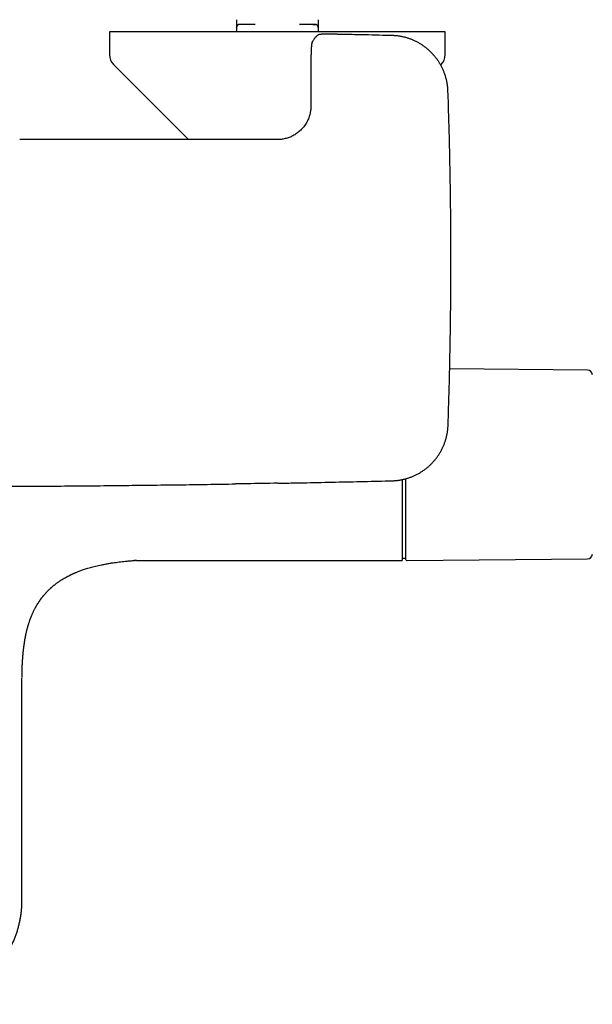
# Model space of a CAD drawing. Header units: millimetres. Extents: x 8 to 1233, y 12 to 1462.
# Tile 4 of 131: x 506 to 625, y 181 to 386. Entities that reach past the tile are written whole.
import ezdxf

# ---------------------------------------------------------------- set-up
doc = ezdxf.new("R2010")
doc.units = ezdxf.units.MM

msp = doc.modelspace()

# ---------------------------------------------------------------- linework, layer by layer
at = {"color": 7, "linetype": 'Continuous', "lineweight": 30}
for p, q in [((524.54, 383.9), (524.54, 379.14)), ((594.54, 383.9), (524.54, 383.9)), ((551.04, 384.8), (551.05, 384.86)), ((551.04, 384.8), (551.04, 383.9)), ((551.64, 385.4), (551.63, 385.4)), ((551.64, 385.4), (551.65, 385.4)), ((554.92, 385.4), (552.18, 385.4)), ((566.91, 385.4), (564.17, 385.4)), ((566.93, 385.4), (566.89, 385.4)), ((566.91, 385.4), (567.44, 385.4)), ((566.93, 385.4), (566.94, 385.39)), ((567.44, 385.4), (567.56, 385.39)), ((568.04, 384.8), (568.04, 383.9)), ((594.54, 379.14), (594.54, 383.9)), ((566.82, 381.75), (566.82, 381.76)), ((566.83, 381.77), (566.83, 381.78)), ((583.43, 383.09), (583.42, 383.09)), ((566.73, 381.49), (566.73, 381.49)), ((525.42, 377.02), (541.03, 361.42)), ((566.54, 377.14), (566.54, 368.42)), ((593.6, 376.95), (593.67, 377.02)), ((595.12, 371.52), (595.12, 371.53)), ((624.22, 313.38), (595.47, 313.64)), ((595.14, 301.87), (595.14, 301.88)), ((583.44, 290.3), (583.45, 290.31)), ((585.54, 290.54), (585.54, 273.7)), ((529.7, 273.69), (529.87, 273.69)), ((530.2, 273.7), (585.54, 273.7)), ((585.54, 274.2), (586.29, 274.2)), ((586.6, 273.69), (624.22, 274.01)), ((507.02, 257.79), (507.02, 257.8)), ((506.29, 202.95), (506.29, 249.18))]:
    msp.add_line(p, q, dxfattribs=at)
at = {"color": 7, "linetype": 'Continuous', "lineweight": 30, "flags": 128}
msp.add_lwpolyline([(567.96, 383.16), (568.01, 383.2), (568.06, 383.22)], dxfattribs=at)
at = {"color": 7, "linetype": 'Continuous', "lineweight": 30}
for centre, radius, start, end in [((551.64, 384.8), 0.6, 164.3334, 174.2211), ((567.44, 384.8), 0.6, 0, 84.2211), ((527.54, 379.14), 3, 180, 225), ((591.54, 379.14), 3, 315, 0), ((624.22, 312.38), 1, 1.7876, 89.5), ((624.22, 275.01), 1, 270.5, 358.2124), ((586.59, 273.99), 0.3, 180, 270.4855)]:
    msp.add_arc(centre, radius, start, end, dxfattribs=at)
for points, knots in [([(551.04, 386.4), (551.04, 386.35), (551.04, 386.25), (551.04, 386.1), (551.04, 385.95), (551.04, 385.81), (551.04, 385.66), (551.04, 385.52), (551.04, 385.39), (551.04, 385.27), (551.04, 385.16), (551.04, 385.07), (551.04, 385), (551.04, 384.95), (551.04, 384.9), (551.04, 384.85), (551.04, 384.81), (551.04, 384.8), (551.04, 384.8)], [0, 0, 0, 0, 0.060228, 0.119943, 0.179685, 0.23999, 0.305261, 0.369897, 0.434587, 0.500017, 0.565288, 0.629924, 0.673012, 0.716328, 0.760074, 0.840217, 0.919765, 1, 1, 1, 1]), ([(568.04, 386.4), (568.04, 386.35), (568.04, 386.25), (568.04, 386.1), (568.04, 385.95), (568.04, 385.81), (568.04, 385.66), (568.04, 385.52), (568.04, 385.39), (568.04, 385.27), (568.04, 385.16), (568.04, 385.07), (568.04, 385), (568.04, 384.95), (568.04, 384.9), (568.04, 384.85), (568.04, 384.81), (568.04, 384.8), (568.04, 384.8)], [0, 0, 0, 0, 0.060228, 0.119943, 0.179685, 0.23999, 0.305261, 0.369897, 0.434587, 0.500017, 0.565288, 0.629924, 0.673012, 0.716328, 0.760074, 0.840217, 0.919765, 1, 1, 1, 1]), ([(551.65, 385.4), (551.62, 385.4), (551.56, 385.4), (551.48, 385.38), (551.41, 385.35), (551.35, 385.31), (551.29, 385.28), (551.24, 385.24), (551.2, 385.19), (551.15, 385.13), (551.1, 385.05), (551.06, 384.96), (551.05, 384.89), (551.05, 384.86)], [0, 0, 0, 0, 0.098445, 0.187735, 0.267875, 0.338868, 0.419268, 0.483399, 0.535928, 0.623002, 0.726939, 0.851732, 1, 1, 1, 1]), ([(552.18, 385.4), (552.14, 385.4), (552.06, 385.4), (551.95, 385.4), (551.86, 385.4), (551.78, 385.4), (551.72, 385.4), (551.68, 385.4), (551.66, 385.4), (551.65, 385.4), (551.65, 385.4)], [0, 0, 0, 0, 0.142656, 0.284057, 0.42607, 0.570536, 0.714151, 0.856307, 0.998764, 1, 1, 1, 1]), ([(552.15, 385.4), (552.12, 385.4), (552.05, 385.4), (551.98, 385.4), (551.92, 385.4), (551.88, 385.4), (551.86, 385.4), (551.84, 385.4), (551.84, 385.4), (551.84, 385.4)], [0, 0, 0, 0, 0.236338, 0.444623, 0.624725, 0.741422, 0.842565, 0.928541, 1, 1, 1, 1]), ([(567.46, 385.4), (567.45, 385.4), (567.42, 385.4), (567.34, 385.4), (567.25, 385.4), (567.16, 385.4), (567.05, 385.4), (566.98, 385.4), (566.94, 385.4)], [0, 0, 0, 0, 0.190415, 0.371303, 0.542673, 0.704553, 0.856982, 1, 1, 1, 1]), ([(567.44, 385.4), (567.44, 385.4), (567.44, 385.4), (567.42, 385.4), (567.41, 385.4)], [0, 0, 0, 0, 0.503355, 1, 1, 1, 1]), ([(568.03, 384.82), (568.03, 384.85), (568.03, 384.91), (568, 385), (567.96, 385.08), (567.91, 385.17), (567.84, 385.24), (567.76, 385.31), (567.66, 385.36), (567.59, 385.38), (567.55, 385.39)], [0, 0, 0, 0, 0.109419, 0.22328, 0.341593, 0.464369, 0.591609, 0.7233, 0.859427, 1, 1, 1, 1]), ([(567.58, 385.38), (567.58, 385.38), (567.58, 385.38), (567.57, 385.39), (567.56, 385.39)], [0, 0, 0, 0, 0.261134, 1, 1, 1, 1]), ([(568.04, 384.8), (568.04, 384.8), (568.04, 384.81), (568.03, 384.82), (568.03, 384.82)], [0, 0, 0, 0, 0.850344, 1, 1, 1, 1]), ([(566.8, 381.72), (566.8, 381.71), (566.79, 381.69), (566.78, 381.66), (566.76, 381.62), (566.75, 381.59), (566.74, 381.55), (566.74, 381.53), (566.73, 381.52)], [0, 0, 0, 0, 0.063325, 0.222961, 0.394786, 0.586328, 0.808286, 1, 1, 1, 1]), ([(567.96, 383.16), (567.96, 383.16), (567.91, 383.13), (567.83, 383.06), (567.72, 382.96), (567.6, 382.85), (567.49, 382.73), (567.38, 382.61), (567.28, 382.47), (567.17, 382.32), (567.06, 382.16), (566.95, 381.98), (566.87, 381.85), (566.84, 381.78), (566.83, 381.78)], [0, 0, 0, 0, 0.013282, 0.102196, 0.193314, 0.285995, 0.379682, 0.473925, 0.568387, 0.668008, 0.773565, 0.88192, 0.991563, 1, 1, 1, 1]), ([(573.85, 383.31), (573.79, 383.32), (573.67, 383.32), (573.48, 383.32), (573.28, 383.33), (573.09, 383.33), (572.88, 383.33), (572.66, 383.34), (572.45, 383.34), (572.24, 383.34), (572.03, 383.35), (571.83, 383.35), (571.63, 383.35), (571.43, 383.36), (571.23, 383.36), (571.05, 383.36), (570.86, 383.36), (570.68, 383.36), (570.51, 383.36), (570.34, 383.36), (570.17, 383.37), (570.02, 383.37), (569.87, 383.37), (569.72, 383.37), (569.58, 383.36), (569.45, 383.36), (569.33, 383.36), (569.21, 383.36), (569.09, 383.36), (568.98, 383.36), (568.88, 383.35), (568.79, 383.35), (568.7, 383.35), (568.62, 383.34), (568.54, 383.34), (568.47, 383.33), (568.4, 383.32), (568.35, 383.32), (568.31, 383.31), (568.27, 383.3), (568.22, 383.29), (568.16, 383.27), (568.11, 383.25), (568.07, 383.23), (568.06, 383.22)], [0, 0, 0, 0, 0.020337, 0.044057, 0.06642, 0.08957, 0.115438, 0.141344, 0.167284, 0.193249, 0.219228, 0.245209, 0.271179, 0.297128, 0.323046, 0.348924, 0.374755, 0.400534, 0.426256, 0.451922, 0.477534, 0.503095, 0.528576, 0.554185, 0.579936, 0.605815, 0.631828, 0.657986, 0.684304, 0.71081, 0.737545, 0.764585, 0.792059, 0.820213, 0.849559, 0.881401, 0.909218, 0.928661, 0.941266, 0.953096, 0.965602, 0.978066, 0.991841, 1, 1, 1, 1]), ([(583.42, 383.09), (582.79, 383.11), (580.18, 383.17), (576.99, 383.25), (574.43, 383.3), (573.85, 383.31)], [0, 0, 0, 0, 0.197571, 0.817174, 1, 1, 1, 1]), ([(595.12, 371.53), (595.11, 371.59), (595.11, 371.76), (595.09, 372.04), (595.06, 372.36), (595.02, 372.68), (594.98, 373), (594.92, 373.31), (594.86, 373.63), (594.78, 373.94), (594.7, 374.25), (594.62, 374.56), (594.52, 374.87), (594.41, 375.18), (594.3, 375.48), (594.18, 375.78), (594.05, 376.07), (593.91, 376.36), (593.77, 376.65), (593.62, 376.93), (593.45, 377.21), (593.29, 377.48), (593.11, 377.76), (592.93, 378.02), (592.74, 378.28), (592.54, 378.54), (592.34, 378.79), (592.13, 379.03), (591.91, 379.27), (591.69, 379.5), (591.46, 379.73), (591.23, 379.95), (590.99, 380.16), (590.74, 380.37), (590.49, 380.57), (590.23, 380.77), (589.97, 380.95), (589.71, 381.13), (589.44, 381.31), (589.16, 381.47), (588.88, 381.63), (588.6, 381.78), (588.31, 381.92), (588.01, 382.06), (587.72, 382.19), (587.42, 382.31), (587.12, 382.42), (586.81, 382.52), (586.51, 382.61), (586.2, 382.7), (585.88, 382.78), (585.57, 382.85), (585.25, 382.91), (584.93, 382.96), (584.61, 383.01), (584.29, 383.04), (583.97, 383.07), (583.69, 383.09), (583.5, 383.09), (583.43, 383.09)], [0, 0, 0, 0, 0.0102175, 0.0279392, 0.0456815, 0.0634408, 0.0812132, 0.0989946, 0.1168185, 0.1344585, 0.1521916, 0.1699934, 0.1878397, 0.2057053, 0.2235594, 0.2413733, 0.259122, 0.27678, 0.2944127, 0.3121466, 0.3299274, 0.3477419, 0.3655771, 0.3834197, 0.4012527, 0.4190632, 0.4368392, 0.4545639, 0.472251, 0.4899788, 0.5077373, 0.525518, 0.5433121, 0.5611102, 0.5789005, 0.5966738, 0.6144207, 0.6321547, 0.6498183, 0.6675306, 0.6853123, 0.7031409, 0.7209935, 0.7388433, 0.7566616, 0.7744248, 0.7921099, 0.8097318, 0.8274073, 0.8451593, 0.862968, 0.8808128, 0.8986732, 0.9165235, 0.9343409, 0.9521053, 0.9697817, 0.98741, 1, 1, 1, 1]), ([(566.73, 381.49), (566.72, 381.45), (566.7, 381.37), (566.68, 381.26), (566.67, 381.16), (566.66, 381.07), (566.65, 381), (566.64, 380.93), (566.63, 380.87), (566.63, 380.8), (566.62, 380.73), (566.62, 380.66), (566.61, 380.59), (566.61, 380.48), (566.6, 380.36), (566.59, 380.23), (566.59, 380.09), (566.58, 379.95), (566.57, 379.81), (566.57, 379.67), (566.57, 379.55), (566.56, 379.43), (566.56, 379.33), (566.56, 379.23), (566.56, 379.12), (566.55, 379.02), (566.55, 378.91), (566.55, 378.78), (566.55, 378.63), (566.54, 378.46), (566.54, 378.29), (566.54, 378.1), (566.54, 377.89), (566.54, 377.67), (566.54, 377.41), (566.54, 377.24), (566.54, 377.14)], [0, 0, 0, 0, 0.029078, 0.057982, 0.082142, 0.103971, 0.124375, 0.143562, 0.161734, 0.185007, 0.20633, 0.225924, 0.247553, 0.28351, 0.321336, 0.357839, 0.394162, 0.432653, 0.465708, 0.5007, 0.530854, 0.554981, 0.576383, 0.599471, 0.624458, 0.643333, 0.66598, 0.692466, 0.722775, 0.756982, 0.788603, 0.823267, 0.861271, 0.903021, 0.949046, 1, 1, 1, 1]), ([(566.73, 381.51), (566.73, 381.51), (566.73, 381.5), (566.73, 381.5), (566.73, 381.49)], [0, 0, 0, 0, 0.266552, 1, 1, 1, 1]), ([(595.14, 301.88), (595.16, 302.62), (595.22, 304.33), (595.3, 307.02), (595.39, 309.95), (595.46, 312.89), (595.52, 315.83), (595.58, 318.77), (595.63, 321.7), (595.67, 324.64), (595.7, 327.58), (595.72, 330.52), (595.73, 333.46), (595.74, 336.4), (595.73, 339.34), (595.72, 342.28), (595.7, 345.22), (595.67, 348.16), (595.63, 351.1), (595.58, 354.04), (595.52, 356.98), (595.46, 359.91), (595.39, 362.85), (595.3, 365.79), (595.22, 368.68), (595.15, 370.59), (595.12, 371.52)], [0, 0, 0, 0, 0.0317259, 0.0737816, 0.1158478, 0.1580499, 0.2002514, 0.2424525, 0.2846534, 0.3268545, 0.369056, 0.4112581, 0.4534611, 0.4956647, 0.5378655, 0.5800669, 0.6222689, 0.6644713, 0.7066738, 0.7488762, 0.7910783, 0.8332799, 0.8754805, 0.9176839, 0.9598865, 1, 1, 1, 1]), ([(566.54, 368.42), (566.54, 368.29), (566.54, 368.04), (566.5, 367.66), (566.45, 367.28), (566.37, 366.87), (566.26, 366.43), (566.1, 365.96), (565.91, 365.51), (565.7, 365.07), (565.45, 364.66), (565.19, 364.27), (564.89, 363.9), (564.58, 363.55), (564.25, 363.23), (563.9, 362.93), (563.54, 362.66), (563.16, 362.42), (562.78, 362.2), (562.39, 362.01), (561.99, 361.85), (561.58, 361.71), (561.17, 361.6), (560.76, 361.52), (560.35, 361.46), (559.94, 361.42), (559.67, 361.42), (559.53, 361.41)], [0, 0, 0, 0, 0.035285, 0.069894, 0.104205, 0.13852, 0.183847, 0.228809, 0.273505, 0.31724, 0.36058, 0.403919, 0.446711, 0.489083, 0.53108, 0.572499, 0.613393, 0.653829, 0.693865, 0.733557, 0.772898, 0.811701, 0.850021, 0.887936, 0.925523, 0.962855, 1, 1, 1, 1]), ([(559.53, 361.41), (558.49, 361.41), (556.4, 361.41), (553.3, 361.41), (550.23, 361.42), (547.2, 361.42), (544.21, 361.42), (541.31, 361.42), (538.5, 361.42), (535.77, 361.42), (533.08, 361.42), (530.43, 361.42), (527.8, 361.42), (525.21, 361.42), (522.65, 361.42), (520.13, 361.42), (517.63, 361.42), (515.19, 361.42), (512.79, 361.42), (510.43, 361.42), (508.11, 361.42), (506.57, 361.42), (505.81, 361.42)], [0, 0, 0, 0, 0.0584606, 0.1162375, 0.1733308, 0.2297405, 0.2854669, 0.34051, 0.3917821, 0.4424469, 0.4925044, 0.5419549, 0.5907983, 0.6390346, 0.6866641, 0.7336866, 0.7801022, 0.825911, 0.8703111, 0.914126, 0.9573556, 1, 1, 1, 1]), ([(583.45, 290.31), (583.51, 290.31), (583.68, 290.31), (583.96, 290.33), (584.28, 290.35), (584.6, 290.39), (584.92, 290.43), (585.23, 290.48), (585.55, 290.54), (585.86, 290.61), (586.18, 290.69), (586.49, 290.77), (586.8, 290.87), (587.1, 290.97), (587.41, 291.08), (587.71, 291.2), (588, 291.32), (588.29, 291.46), (588.58, 291.6), (588.87, 291.75), (589.15, 291.91), (589.42, 292.07), (589.7, 292.24), (589.96, 292.42), (590.23, 292.61), (590.49, 292.8), (590.74, 293), (590.98, 293.21), (591.22, 293.42), (591.46, 293.64), (591.69, 293.87), (591.91, 294.1), (592.13, 294.34), (592.34, 294.58), (592.54, 294.83), (592.74, 295.09), (592.93, 295.35), (593.11, 295.61), (593.29, 295.88), (593.45, 296.15), (593.62, 296.43), (593.77, 296.72), (593.92, 297), (594.05, 297.3), (594.19, 297.59), (594.31, 297.89), (594.42, 298.19), (594.53, 298.49), (594.62, 298.8), (594.71, 299.1), (594.8, 299.42), (594.87, 299.73), (594.93, 300.05), (594.99, 300.37), (595.04, 300.69), (595.08, 301), (595.11, 301.32), (595.13, 301.61), (595.13, 301.8), (595.14, 301.87)], [0, 0, 0, 0, 0.010415, 0.028129, 0.045865, 0.063617, 0.081382, 0.099157, 0.116973, 0.134606, 0.152332, 0.170127, 0.187966, 0.205825, 0.223672, 0.241479, 0.25922, 0.276871, 0.294497, 0.312224, 0.329997, 0.347805, 0.365633, 0.383468, 0.401294, 0.419097, 0.436866, 0.454584, 0.472264, 0.489985, 0.507736, 0.52551, 0.543297, 0.561088, 0.578871, 0.596637, 0.614377, 0.632104, 0.649761, 0.667466, 0.68524, 0.703062, 0.720908, 0.73875, 0.756561, 0.774317, 0.791995, 0.80961, 0.827279, 0.845024, 0.862825, 0.880663, 0.898516, 0.91636, 0.93417, 0.951927, 0.969596, 0.987218, 1, 1, 1, 1]), ([(502.01, 289.15), (502.43, 289.15), (504.84, 289.16), (509.23, 289.18), (515.17, 289.22), (521.12, 289.27), (527.07, 289.33), (533.01, 289.4), (538.96, 289.47), (544.9, 289.55), (548.86, 289.62), (550.84, 289.65)], [0, 0, 0, 0, 0.026094, 0.147857, 0.269641, 0.391427, 0.513195, 0.63493, 0.756614, 0.878281, 1, 1, 1, 1]), ([(559.6, 289.8), (557.47, 289.76), (554.55, 289.71), (551.62, 289.66), (550.83, 289.65)], [0, 0, 0, 0, 0.729985, 1, 1, 1, 1]), ([(559.61, 289.8), (560.65, 289.82), (563.68, 289.87), (568.68, 289.97), (574.63, 290.1), (579.55, 290.21), (582.48, 290.28), (583.44, 290.31)], [0, 0, 0, 0, 0.131165, 0.380747, 0.630299, 0.879787, 1, 1, 1, 1]), ([(586.29, 290.72), (586.29, 290.48), (586.29, 290), (586.29, 289.47), (586.29, 289.11), (586.29, 288.92), (586.29, 288.73), (586.29, 288.55), (586.29, 288.36), (586.29, 288.09), (586.29, 287.73), (586.29, 287.28), (586.29, 286.84), (586.29, 286.41), (586.29, 285.97), (586.29, 285.54), (586.29, 285.11), (586.29, 284.68), (586.29, 284.26), (586.29, 283.86), (586.29, 283.46), (586.29, 283.06), (586.29, 282.66), (586.29, 282.26), (586.29, 281.84), (586.29, 281.41), (586.29, 280.97), (586.29, 280.53), (586.29, 280.09), (586.29, 279.67), (586.29, 279.25), (586.29, 278.84), (586.29, 278.44), (586.29, 278.05), (586.29, 277.67), (586.29, 277.3), (586.29, 276.95), (586.29, 276.62), (586.29, 276.28), (586.29, 275.94), (586.29, 275.62), (586.29, 275.32), (586.29, 275.04), (586.29, 274.8), (586.29, 274.59), (586.29, 274.4), (586.29, 274.25), (586.29, 274.13), (586.29, 274.05), (586.29, 273.99), (586.29, 273.99), (586.29, 273.99)], [0, 0, 0, 0, 0.0259, 0.052033, 0.05888, 0.065729, 0.072581, 0.079437, 0.086296, 0.09316, 0.109931, 0.126679, 0.143414, 0.160145, 0.176881, 0.193633, 0.21041, 0.228436, 0.244803, 0.261174, 0.277558, 0.294808, 0.312071, 0.329338, 0.346621, 0.367249, 0.38787, 0.408501, 0.429627, 0.451216, 0.472806, 0.494418, 0.516919, 0.539409, 0.561911, 0.584835, 0.608141, 0.631446, 0.654777, 0.682787, 0.710783, 0.738809, 0.767459, 0.796093, 0.82476, 0.853853, 0.88293, 0.91204, 0.94136, 0.970663, 1, 1, 1, 1]), ([(507.02, 257.8), (507.02, 257.82), (507.03, 257.87), (507.04, 257.94), (507.06, 258.02), (507.07, 258.1), (507.09, 258.19), (507.12, 258.32), (507.15, 258.47), (507.19, 258.64), (507.23, 258.82), (507.28, 259.02), (507.33, 259.22), (507.37, 259.4), (507.41, 259.55), (507.45, 259.69), (507.48, 259.8), (507.51, 259.89), (507.53, 259.99), (507.56, 260.09), (507.6, 260.22), (507.64, 260.36), (507.69, 260.5), (507.75, 260.7), (507.83, 260.94), (507.91, 261.19), (507.99, 261.4), (508.05, 261.58), (508.11, 261.74), (508.17, 261.89), (508.23, 262.04), (508.3, 262.21), (508.39, 262.41), (508.49, 262.64), (508.6, 262.89), (508.71, 263.12), (508.81, 263.34), (508.91, 263.53), (509.01, 263.72), (509.1, 263.88), (509.18, 264.03), (509.25, 264.16), (509.33, 264.29), (509.42, 264.44), (509.5, 264.58), (509.58, 264.71), (509.66, 264.83), (509.74, 264.96), (509.83, 265.1), (509.93, 265.24), (510.02, 265.37), (510.1, 265.49), (510.17, 265.58), (510.22, 265.66), (510.27, 265.73), (510.33, 265.8), (510.39, 265.88), (510.47, 265.98), (510.55, 266.09), (510.64, 266.2), (510.73, 266.31), (510.87, 266.48), (511.05, 266.7), (511.27, 266.93), (511.46, 267.15), (511.64, 267.33), (511.81, 267.5), (511.98, 267.67), (512.13, 267.8), (512.23, 267.9), (512.29, 267.95), (512.35, 268), (512.39, 268.04), (512.45, 268.09), (512.52, 268.16), (512.62, 268.24), (512.74, 268.34), (512.88, 268.46), (513.03, 268.58), (513.18, 268.7), (513.33, 268.82), (513.59, 269.01), (513.95, 269.26), (514.42, 269.58), (514.87, 269.86), (515.3, 270.11), (515.63, 270.29), (515.87, 270.42), (516.02, 270.49), (516.16, 270.56), (516.28, 270.62), (516.37, 270.67), (516.45, 270.71), (516.52, 270.74), (516.58, 270.77), (516.64, 270.8), (516.71, 270.83), (516.79, 270.86), (516.9, 270.91), (517.05, 270.98), (517.24, 271.07), (517.47, 271.16), (517.73, 271.27), (518.02, 271.39), (518.36, 271.51), (518.72, 271.65), (519.13, 271.79), (519.57, 271.93), (520.05, 272.08), (520.55, 272.23), (521.09, 272.37), (521.65, 272.52), (522.25, 272.66), (522.88, 272.79), (523.55, 272.93), (524.25, 273.06), (524.93, 273.17), (525.59, 273.27), (526.22, 273.35), (526.87, 273.43), (527.54, 273.51), (528.24, 273.58), (528.96, 273.64), (529.45, 273.67), (529.7, 273.69)], [0, 0, 0, 0, 0.005057, 0.009682, 0.013943, 0.016951, 0.019845, 0.024626, 0.029726, 0.035413, 0.041689, 0.048554, 0.056008, 0.061931, 0.067201, 0.0718, 0.075729, 0.078988, 0.08173, 0.085545, 0.090131, 0.095488, 0.101146, 0.106746, 0.117578, 0.128192, 0.135831, 0.142689, 0.14876, 0.154214, 0.159956, 0.166234, 0.174525, 0.183782, 0.193821, 0.203805, 0.211686, 0.219466, 0.227106, 0.233868, 0.23947, 0.244468, 0.24994, 0.255897, 0.262449, 0.267228, 0.272336, 0.277773, 0.283539, 0.289632, 0.295598, 0.300399, 0.304389, 0.307569, 0.310102, 0.31302, 0.316735, 0.321089, 0.325897, 0.330775, 0.335711, 0.340703, 0.352698, 0.365003, 0.373747, 0.382278, 0.390595, 0.398702, 0.40654, 0.409992, 0.412903, 0.415276, 0.417161, 0.419269, 0.422718, 0.426943, 0.431944, 0.438136, 0.444568, 0.450966, 0.457328, 0.463656, 0.48228, 0.500603, 0.518735, 0.533871, 0.54892, 0.554809, 0.560472, 0.565381, 0.569514, 0.572934, 0.575564, 0.577882, 0.580132, 0.582313, 0.584426, 0.586589, 0.590764, 0.596107, 0.602612, 0.610275, 0.61909, 0.629049, 0.640146, 0.652372, 0.665718, 0.680177, 0.695742, 0.712406, 0.729433, 0.747468, 0.766509, 0.78656, 0.807629, 0.829726, 0.852867, 0.871796, 0.891394, 0.911677, 0.932661, 0.954364, 0.976803, 1, 1, 1, 1]), ([(530.2, 273.7), (530.11, 273.7), (529.94, 273.7), (529.78, 273.69), (529.7, 273.69)], [0, 0, 0, 0, 0.560057, 1, 1, 1, 1]), ([(506.35, 251.76), (506.35, 251.8), (506.36, 251.99), (506.38, 252.31), (506.4, 252.74), (506.43, 253.11), (506.45, 253.4), (506.46, 253.61), (506.48, 253.81), (506.49, 253.98), (506.51, 254.12), (506.52, 254.22), (506.53, 254.31), (506.53, 254.38), (506.54, 254.44), (506.54, 254.49), (506.55, 254.54), (506.55, 254.6), (506.56, 254.69), (506.58, 254.81), (506.59, 254.93), (506.6, 255.06), (506.62, 255.22), (506.64, 255.39), (506.66, 255.57), (506.68, 255.73), (506.7, 255.87), (506.72, 256.02), (506.74, 256.17), (506.77, 256.34), (506.79, 256.52), (506.82, 256.69), (506.85, 256.86), (506.88, 257.02), (506.9, 257.19), (506.93, 257.35), (506.96, 257.51), (506.99, 257.65), (507.01, 257.75), (507.01, 257.79)], [0, 0, 0, 0, 0.021919, 0.086176, 0.153776, 0.224756, 0.259402, 0.293636, 0.324473, 0.351766, 0.375514, 0.390309, 0.403301, 0.414496, 0.423904, 0.431544, 0.438712, 0.449091, 0.464489, 0.484019, 0.505356, 0.527174, 0.549476, 0.584085, 0.615419, 0.640344, 0.662763, 0.68744, 0.714603, 0.743058, 0.774315, 0.805867, 0.83501, 0.861895, 0.8933, 0.921632, 0.948919, 0.975946, 1, 1, 1, 1]), ([(506.3, 249.29), (506.3, 249.62), (506.3, 250.32), (506.32, 251.14), (506.34, 251.63), (506.35, 251.76)], [0, 0, 0, 0, 0.399756, 0.844564, 1, 1, 1, 1]), ([(484.54, 181.2), (484.81, 181.2), (485.34, 181.21), (486.14, 181.25), (486.93, 181.33), (487.72, 181.43), (488.51, 181.56), (489.28, 181.72), (490.02, 181.9), (490.75, 182.1), (491.46, 182.32), (492.17, 182.58), (492.88, 182.86), (493.6, 183.17), (494.32, 183.51), (495.03, 183.89), (495.72, 184.28), (496.39, 184.7), (497.04, 185.14), (497.66, 185.59), (498.25, 186.06), (498.83, 186.54), (499.39, 187.04), (499.94, 187.58), (500.48, 188.14), (501.01, 188.73), (501.52, 189.35), (502.01, 189.98), (502.47, 190.63), (502.9, 191.28), (503.3, 191.93), (503.67, 192.59), (504.02, 193.26), (504.34, 193.93), (504.65, 194.64), (504.94, 195.37), (505.2, 196.12), (505.44, 196.88), (505.64, 197.65), (505.82, 198.43), (505.97, 199.19), (506.09, 199.95), (506.18, 200.7), (506.25, 201.45), (506.29, 202.2), (506.29, 202.7), (506.29, 202.95)], [0, 0, 0, 0, 0.023333, 0.046667, 0.07, 0.093333, 0.116666, 0.14, 0.162, 0.184, 0.206, 0.228, 0.25, 0.273333, 0.296667, 0.32, 0.343333, 0.366666, 0.39, 0.412, 0.434, 0.456, 0.478, 0.5, 0.523333, 0.546667, 0.57, 0.593333, 0.616666, 0.64, 0.662, 0.684, 0.706, 0.728, 0.75, 0.773333, 0.796667, 0.82, 0.843333, 0.866666, 0.89, 0.912, 0.934, 0.956, 0.978, 1, 1, 1, 1]), ([(505.82, 198.45), (505.83, 198.46), (505.87, 198.67), (505.91, 198.89), (505.95, 199.09)], [0, 0, 0, 0, 0.052643, 1, 1, 1, 1])]:
    msp.add_open_spline(points, degree=3, knots=knots, dxfattribs=at)

doc.saveas('drawing.dxf')
